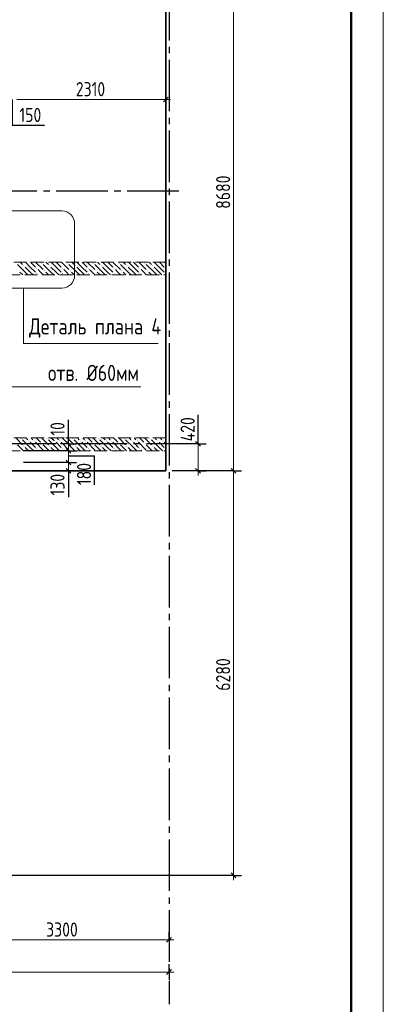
# Model space of a CAD drawing. Header units: millimetres. Extents: x 0 to 31317, y 0 to 42000.
# Tile 12 of 16: x 24056 to 29700, y 14930 to 30212. Entities that reach past the tile are written whole.
import ezdxf

# ---------------------------------------------------------------- set-up
doc = ezdxf.new("R2010")
doc.units = ezdxf.units.MM
doc.linetypes.add('______2', pattern=[270, 200, -70])
doc.linetypes.add('______5', pattern=[1100, 800, -100, 100, -100])
for name, color, linetype, lineweight in [('Standard', 7, 'Continuous', 25), ('Оси', 40, '______5', 18), ('Примечания', 7, 'Continuous', 25), ('Размерная выноска', 7, 'Continuous', 13)]:
    doc.layers.add(name, color=color, linetype=linetype, lineweight=lineweight)
doc.layers.add('ЖБ Перекрытие верхний уровень', color=7, linetype='Continuous', lineweight=25, true_color=0xe0e0ff)
doc.layers.add('ЖБ Стена верхний уровень', color=7, linetype='Continuous', lineweight=25, true_color=0x006e00)
doc.styles.add('GOST 2.304-81', font='txt')

msp = doc.modelspace()

# ---------------------------------------------------------------- hatches: boundary and pattern name
at = {"layer": 'ЖБ Стена верхний уровень', "linetype": 'Continuous', "lineweight": 18, "transparency": 33554687}
for points in [[(24394, 26433), (24401, 26440), (24407, 26433), (24401, 26427)], [(24794, 26433), (24801, 26440), (24807, 26433), (24801, 26427)], [(25194, 26433), (25201, 26440), (25207, 26433), (25201, 26427)], [(25594, 26433), (25601, 26440), (25607, 26433), (25601, 26427)], [(25994, 26433), (26001, 26440), (26007, 26433), (26001, 26427)], [(24114, 26393), (24121, 26400), (24127, 26393), (24121, 26387)], [(24314, 26353), (24321, 26360), (24327, 26353), (24321, 26347)], [(24434, 26313), (24441, 26320), (24447, 26313), (24441, 26307)], [(24514, 26393), (24521, 26400), (24527, 26393), (24521, 26387)], [(24714, 26353), (24721, 26360), (24727, 26353), (24721, 26347)], [(24834, 26313), (24841, 26320), (24847, 26313), (24841, 26307)], [(24914, 26393), (24921, 26400), (24927, 26393), (24921, 26387)], [(25114, 26353), (25121, 26360), (25127, 26353), (25121, 26347)], [(25234, 26313), (25241, 26320), (25247, 26313), (25241, 26307)], [(25314, 26393), (25321, 26400), (25327, 26393), (25321, 26387)], [(25514, 26353), (25521, 26360), (25527, 26353), (25521, 26347)], [(25634, 26313), (25641, 26320), (25647, 26313), (25641, 26307)], [(25714, 26393), (25721, 26400), (25727, 26393), (25721, 26387)], [(25914, 26353), (25921, 26360), (25927, 26353), (25921, 26347)], [(26034, 26313), (26041, 26320), (26047, 26313), (26041, 26307)], [(26114, 26393), (26121, 26400), (26127, 26393), (26121, 26387)], [(26314, 26353), (26321, 26360), (26324, 26357), (26324, 26350), (26321, 26347)], [(24314, 26273), (24321, 26280), (24327, 26273), (24321, 26267)], [(24714, 26273), (24721, 26280), (24727, 26273), (24721, 26267)], [(25114, 26273), (25121, 26280), (25127, 26273), (25121, 26267)], [(25514, 26273), (25521, 26280), (25527, 26273), (25521, 26267)], [(25914, 26273), (25921, 26280), (25927, 26273), (25921, 26267)], [(26314, 26273), (26321, 26280), (26324, 26277), (26324, 26270), (26321, 26267)], [(24074, 23713), (24081, 23720), (24087, 23713), (24081, 23707)], [(24474, 23713), (24481, 23720), (24487, 23713), (24481, 23707)], [(24874, 23713), (24881, 23720), (24887, 23713), (24881, 23707)], [(25274, 23713), (25281, 23720), (25287, 23713), (25281, 23707)], [(25674, 23713), (25681, 23720), (25687, 23713), (25681, 23707)], [(26074, 23713), (26081, 23720), (26087, 23713), (26081, 23707)], [(24114, 23593), (24121, 23600), (24127, 23593), (24121, 23587)], [(24194, 23673), (24201, 23680), (24207, 23673), (24201, 23667)], [(24274, 23673), (24281, 23680), (24287, 23673), (24281, 23667)], [(24314, 23553), (24321, 23560), (24327, 23553), (24321, 23547)], [(24394, 23633), (24401, 23640), (24407, 23633), (24401, 23627)], [(24514, 23593), (24521, 23600), (24527, 23593), (24521, 23587)], [(24594, 23673), (24601, 23680), (24607, 23673), (24601, 23667)], [(24674, 23673), (24681, 23680), (24687, 23673), (24681, 23667)], [(24714, 23553), (24721, 23560), (24727, 23553), (24721, 23547)], [(24794, 23633), (24801, 23640), (24807, 23633), (24801, 23627)], [(24914, 23593), (24921, 23600), (24927, 23593), (24921, 23587)], [(24994, 23673), (25001, 23680), (25007, 23673), (25001, 23667)], [(25074, 23673), (25081, 23680), (25087, 23673), (25081, 23667)], [(25114, 23553), (25121, 23560), (25127, 23553), (25121, 23547)], [(25194, 23633), (25201, 23640), (25207, 23633), (25201, 23627)], [(25314, 23593), (25321, 23600), (25327, 23593), (25321, 23587)], [(25394, 23673), (25401, 23680), (25407, 23673), (25401, 23667)], [(25474, 23673), (25481, 23680), (25487, 23673), (25481, 23667)], [(25514, 23553), (25521, 23560), (25527, 23553), (25521, 23547)], [(25594, 23633), (25601, 23640), (25607, 23633), (25601, 23627)], [(25714, 23593), (25721, 23600), (25727, 23593), (25721, 23587)], [(25794, 23673), (25801, 23680), (25807, 23673), (25801, 23667)], [(25874, 23673), (25881, 23680), (25887, 23673), (25881, 23667)], [(25914, 23553), (25921, 23560), (25927, 23553), (25921, 23547)], [(25994, 23633), (26001, 23640), (26007, 23633), (26001, 23627)], [(26114, 23593), (26121, 23600), (26127, 23593), (26121, 23587)], [(26194, 23673), (26201, 23680), (26207, 23673), (26201, 23667)], [(26274, 23673), (26281, 23680), (26287, 23673), (26281, 23667)], [(26314, 23553), (26321, 23560), (26324, 23557), (26324, 23550), (26321, 23547)]]:
    msp.add_hatch(color=7, dxfattribs=at).paths.add_polyline_path(points, flags=16)

# ---------------------------------------------------------------- linework, layer by layer
at = {"layer": 'Standard', "color": 7, "linetype": 'Continuous', "lineweight": 13, "transparency": 33554687}
for p, q in [((27374, 31890), (27374, 23210)), ((26324, 28973), (26399, 28973)), ((24814, 23630), (24814, 23705)), ((26824, 23630), (26824, 23705)), ((24814, 23630), (24814, 23520)), ((26824, 23210), (26824, 23630)), ((24814, 23340), (24814, 23210)), ((24814, 23210), (24814, 23135)), ((26824, 23210), (26824, 23135)), ((27374, 23210), (27374, 16930)), ((27374, 16930), (27374, 16855)), ((23074, 15930), (26374, 15930)), ((26374, 15930), (26449, 15930)), ((7924, 15430), (26374, 15430)), ((26374, 15430), (26449, 15430))]:
    msp.add_line(p, q, dxfattribs=at)
at = {"layer": 'Standard', "color": 251, "linetype": 'Continuous', "lineweight": -3, "true_color": 0x656565, "transparency": 33554687}
for p, q in [((26324, 28973), (26324, 29098)), ((26324, 28973), (26324, 28848)), ((26324, 28973), (26324, 28973)), ((24814, 23630), (24689, 23630)), ((24814, 23630), (24939, 23630)), ((24814, 23630), (24814, 23630)), ((26824, 23630), (26424, 23630)), ((26824, 23630), (26699, 23630)), ((26824, 23630), (26949, 23630)), ((24814, 23520), (24689, 23520)), ((24814, 23520), (24939, 23520)), ((24814, 23340), (24689, 23340)), ((24814, 23340), (24939, 23340)), ((24814, 23210), (24689, 23210)), ((24814, 23210), (24939, 23210)), ((24814, 23210), (24814, 23210)), ((26824, 23210), (26424, 23210)), ((26824, 23210), (26699, 23210)), ((26824, 23210), (26949, 23210)), ((27374, 23210), (27249, 23210)), ((27374, 23210), (27499, 23210)), ((27374, 16930), (22454, 16930)), ((27374, 16930), (27249, 16930)), ((27374, 16930), (27499, 16930)), ((26374, 15930), (26374, 16055)), ((26374, 15930), (26374, 15805)), ((26374, 15930), (26374, 15930)), ((26374, 15430), (26374, 15555)), ((26374, 15430), (26374, 15305)), ((26374, 15430), (26374, 15430))]:
    msp.add_line(p, q, dxfattribs=at)
at = {"layer": 'Standard', "color": 7, "linetype": 'Continuous', "lineweight": 25, "transparency": 33554687}
for p, q in [((26361, 29010), (26286, 28935)), ((24777, 23667), (24852, 23592)), ((24777, 23558), (24852, 23482)), ((26861, 23592), (26786, 23667)), ((24777, 23377), (24852, 23302)), ((24777, 23248), (24852, 23172)), ((26861, 23172), (26786, 23248)), ((27336, 23248), (27411, 23172)), ((27336, 16968), (27411, 16892)), ((26336, 15892), (26411, 15968)), ((26336, 15392), (26411, 15468))]:
    msp.add_line(p, q, dxfattribs=at)
at = {"layer": 'Standard', "color": 7, "linetype": 'Continuous', "lineweight": 13, "transparency": 33554687}
msp.add_lwpolyline([(0, 0), (29700, 0), (29700, 42000), (0, 42000), (0, 0)], close=True, dxfattribs=at)
at = {"layer": 'Standard', "color": 7, "linetype": 'Continuous', "lineweight": 50, "transparency": 33554687}
msp.add_lwpolyline([(2000, 41500), (29200, 41500), (29200, 500), (2000, 500), (2000, 41500)], close=True, dxfattribs=at)
at = {"layer": 'Standard', "color": 7, "linetype": 'Continuous', "lineweight": 13, "transparency": 33554687}
for points in [[(26324, 28973), (24731, 28973), (24731, 28973), (24014, 28973)], [(24814, 23520), (24814, 23475), (24814, 23475), (24814, 23340)]]:
    msp.add_lwpolyline(points, dxfattribs=at)
at = {"layer": 'Standard', "color": 251, "linetype": 'Continuous', "lineweight": -3, "true_color": 0x656565, "transparency": 33554687}
for points in [[(24814, 23520), (24786, 23520), (24786, 23520), (24114, 23520)], [(24814, 23340), (24786, 23340), (24786, 23340), (24114, 23340)], [(27374, 23210), (27357, 23210), (27357, 23210), (26474, 23210)]]:
    msp.add_lwpolyline(points, dxfattribs=at)
at = {"layer": 'ЖБ Перекрытие верхний уровень', "color": 7, "linetype": 'Continuous', "lineweight": 35, "transparency": 33554687}
for p, q in [((26324, 23210), (26324, 31890)), ((22354, 23210), (26324, 23210))]:
    msp.add_line(p, q, dxfattribs=at)
at = {"layer": 'ЖБ Стена верхний уровень', "color": 251, "linetype": '______2', "lineweight": 13, "true_color": 0x656565, "transparency": 33554687}
for p, q in [((26324, 26450), (23864, 26450)), ((26324, 26250), (26324, 26450)), ((23864, 26250), (26324, 26250)), ((26324, 23720), (23864, 23720)), ((26324, 23520), (26324, 23720)), ((23864, 23520), (26324, 23520))]:
    msp.add_line(p, q, dxfattribs=at)
at = {"layer": 'ЖБ Стена верхний уровень', "color": 9, "linetype": 'Continuous', "lineweight": 18, "true_color": 0xc7c7c7, "transparency": 33554687}
for p, q in [((24064, 26450), (24101, 26413)), ((24221, 26373), (24144, 26450)), ((24224, 26450), (24301, 26373)), ((24304, 26450), (24421, 26333)), ((24464, 26450), (24501, 26413)), ((24621, 26373), (24544, 26450)), ((24624, 26450), (24701, 26373)), ((24704, 26450), (24821, 26333)), ((24864, 26450), (24901, 26413)), ((25021, 26373), (24944, 26450)), ((25024, 26450), (25101, 26373)), ((25104, 26450), (25221, 26333)), ((25264, 26450), (25301, 26413)), ((25421, 26373), (25344, 26450)), ((25424, 26450), (25501, 26373)), ((25504, 26450), (25621, 26333)), ((25664, 26450), (25701, 26413)), ((25821, 26373), (25744, 26450)), ((25824, 26450), (25901, 26373)), ((25904, 26450), (26021, 26333)), ((26064, 26450), (26101, 26413)), ((26221, 26373), (26144, 26450)), ((26224, 26450), (26301, 26373)), ((26304, 26450), (26324, 26430)), ((24141, 26293), (24021, 26413)), ((24061, 26293), (24104, 26250)), ((24141, 26373), (24221, 26293)), ((24141, 26293), (24184, 26250)), ((24221, 26373), (24301, 26293)), ((24221, 26293), (24264, 26250)), ((24381, 26293), (24341, 26333)), ((24421, 26253), (24381, 26293)), ((24541, 26293), (24421, 26413)), ((24461, 26293), (24504, 26250)), ((24541, 26373), (24621, 26293)), ((24541, 26293), (24584, 26250)), ((24621, 26373), (24701, 26293)), ((24621, 26293), (24664, 26250)), ((24781, 26293), (24741, 26333)), ((24821, 26253), (24781, 26293)), ((24941, 26293), (24821, 26413)), ((24861, 26293), (24904, 26250)), ((24941, 26373), (25021, 26293)), ((24941, 26293), (24984, 26250)), ((25021, 26373), (25101, 26293)), ((25021, 26293), (25064, 26250)), ((25181, 26293), (25141, 26333)), ((25221, 26253), (25181, 26293)), ((25341, 26293), (25221, 26413)), ((25261, 26293), (25304, 26250)), ((25341, 26373), (25421, 26293)), ((25341, 26293), (25384, 26250)), ((25421, 26373), (25501, 26293)), ((25421, 26293), (25464, 26250)), ((25581, 26293), (25541, 26333)), ((25621, 26253), (25581, 26293)), ((25741, 26293), (25621, 26413)), ((25661, 26293), (25704, 26250)), ((25741, 26373), (25821, 26293)), ((25741, 26293), (25784, 26250)), ((25821, 26373), (25901, 26293)), ((25821, 26293), (25864, 26250)), ((25981, 26293), (25941, 26333)), ((26021, 26253), (25981, 26293)), ((26141, 26293), (26021, 26413)), ((26061, 26293), (26104, 26250)), ((26141, 26373), (26221, 26293)), ((26141, 26293), (26184, 26250)), ((26221, 26373), (26301, 26293)), ((26221, 26293), (26264, 26250)), ((24341, 26253), (24344, 26250)), ((24741, 26253), (24744, 26250)), ((25141, 26253), (25144, 26250)), ((25541, 26253), (25544, 26250)), ((25941, 26253), (25944, 26250)), ((23994, 23720), (24101, 23613)), ((24221, 23573), (24101, 23693)), ((24154, 23720), (24181, 23693)), ((24261, 23693), (24234, 23720)), ((24314, 23720), (24381, 23653)), ((24394, 23720), (24501, 23613)), ((24621, 23573), (24501, 23693)), ((24554, 23720), (24581, 23693)), ((24661, 23693), (24634, 23720)), ((24714, 23720), (24781, 23653)), ((24794, 23720), (24901, 23613)), ((25021, 23573), (24901, 23693)), ((24954, 23720), (24981, 23693)), ((25061, 23693), (25034, 23720)), ((25114, 23720), (25181, 23653)), ((25194, 23720), (25301, 23613)), ((25421, 23573), (25301, 23693)), ((25354, 23720), (25381, 23693)), ((25461, 23693), (25434, 23720)), ((25514, 23720), (25581, 23653)), ((25594, 23720), (25701, 23613)), ((25821, 23573), (25701, 23693)), ((25754, 23720), (25781, 23693)), ((25861, 23693), (25834, 23720)), ((25914, 23720), (25981, 23653)), ((25994, 23720), (26101, 23613)), ((26221, 23573), (26101, 23693)), ((26154, 23720), (26181, 23693)), ((26261, 23693), (26234, 23720)), ((26314, 23720), (26324, 23710)), ((24114, 23520), (24021, 23613)), ((24141, 23573), (24194, 23520)), ((24221, 23653), (24301, 23573)), ((24221, 23573), (24274, 23520)), ((24301, 23653), (24421, 23533)), ((24514, 23520), (24421, 23613)), ((24541, 23573), (24594, 23520)), ((24621, 23653), (24701, 23573)), ((24621, 23573), (24674, 23520)), ((24701, 23653), (24821, 23533)), ((24914, 23520), (24821, 23613)), ((24941, 23573), (24994, 23520)), ((25021, 23653), (25101, 23573)), ((25021, 23573), (25074, 23520)), ((25101, 23653), (25221, 23533)), ((25314, 23520), (25221, 23613)), ((25341, 23573), (25394, 23520)), ((25421, 23653), (25501, 23573)), ((25421, 23573), (25474, 23520)), ((25501, 23653), (25621, 23533)), ((25714, 23520), (25621, 23613)), ((25741, 23573), (25794, 23520)), ((25821, 23653), (25901, 23573)), ((25821, 23573), (25874, 23520)), ((25901, 23653), (26021, 23533)), ((26114, 23520), (26021, 23613)), ((26141, 23573), (26194, 23520)), ((26221, 23653), (26301, 23573)), ((26221, 23573), (26274, 23520)), ((26301, 23653), (26324, 23630)), ((24354, 23520), (24341, 23533)), ((24754, 23520), (24741, 23533)), ((25154, 23520), (25141, 23533)), ((25554, 23520), (25541, 23533)), ((25954, 23520), (25941, 23533))]:
    msp.add_line(p, q, dxfattribs=at)
at = {"layer": 'Оси', "color": 8, "linetype": '______5', "lineweight": -3, "transparency": 33554687}
for p, q in [((26374, 32890), (26374, 14930)), ((26524, 27550), (4600, 27550)), ((26824, 23630), (4600, 23630))]:
    msp.add_line(p, q, dxfattribs=at)
at = {"layer": 'Примечания', "color": 7, "linetype": 'Continuous', "lineweight": 13, "transparency": 33554687}
for p, q in [((24709, 27245), (23109, 27245)), ((24909, 26245), (24909, 27045)), ((23109, 26045), (24709, 26045)), ((24113, 26045), (24113, 25184)), ((24113, 25184), (26203, 25184))]:
    msp.add_line(p, q, dxfattribs=at)
msp.add_lwpolyline([(25934, 24514), (23734, 24514), (23734, 24110), (23494, 23870)], dxfattribs=at)
for centre, start, end in [((24709, 27045), 0, 90), ((24709, 26245), 270, 0)]:
    msp.add_arc(centre, 200, start, end, dxfattribs=at)
at = {"layer": 'Размерная выноска', "color": 7, "linetype": 'Continuous', "lineweight": 25, "transparency": 33554687}
for p, q in [((24814, 23630), (24814, 24000)), ((26824, 23630), (26824, 24080)), ((24814, 23210), (24814, 22800))]:
    msp.add_line(p, q, dxfattribs=at)
for points in [[(23939, 28973), (23939, 28573), (24439, 28573)], [(24814, 23445), (25214, 23445), (25214, 22995)]]:
    msp.add_lwpolyline(points, dxfattribs=at)

# ---------------------------------------------------------------- texts
at = {"layer": 'Standard', "color": 7, "linetype": 'Continuous', "lineweight": 25, "transparency": 33554687, "char_height": 220, "attachment_point": 7, "style": 'GOST 2.304-81'}
for s, insert, width in [('2310', (24927, 29023), 610.16), ('150', (24052, 28623), 469.5), ('3300', (24466, 15980), 641.48)]:
    msp.add_mtext(s, dxfattribs=dict(at, insert=insert, width=width))
at = {"layer": 'Standard', "color": 7, "linetype": 'Continuous', "lineweight": 25, "transparency": 33554687, "char_height": 220, "attachment_point": 7, "rotation": 90, "style": 'GOST 2.304-81'}
for s, insert, width in [('8680', (27324, 27276), 672.62), ('110', (24753, 23667), 438.2), ('420', (26774, 23667), 531.97), ('180', (25165, 22988), 485.09), ('130', (24753, 22828), 469.51), ('6280', (27324, 19796), 672.63)]:
    msp.add_mtext(s, dxfattribs=dict(at, insert=insert, width=width))
at = {"layer": 'Примечания', "color": 7, "linetype": 'Continuous', "lineweight": 25, "transparency": 33554687, "char_height": 250, "attachment_point": 7, "style": 'GOST 2.304-81'}
for s, insert, width in [('Деталь\\~плана\\~4', (24203, 25275), 2150.15), ('отв.\\~Ø60мм', (24496, 24605), 1566.88)]:
    msp.add_mtext(s, dxfattribs=dict(at, insert=insert, width=width))

doc.saveas('drawing.dxf')
